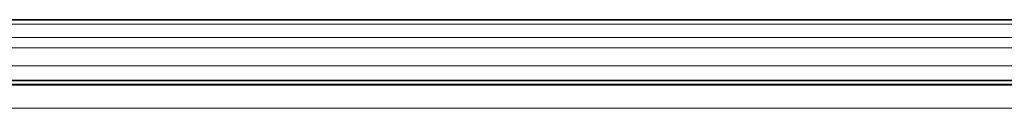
# Model space of a CAD drawing. Header units: millimetres. Extents: x 0 to 1118, y 0 to 864.
# Tile 43 of 172: x 292.43 to 325.79, y 405.46 to 408.46. Entities that reach past the tile are written whole.
import ezdxf

# ---------------------------------------------------------------- set-up
doc = ezdxf.new("R2010")
doc.units = ezdxf.units.MM

msp = doc.modelspace()

# ---------------------------------------------------------------- linework, layer by layer
at = {"color": 7, "linetype": 'Continuous', "lineweight": 35}
for p, q in [((392.81, 408.457), (208.885, 408.457)), ((392.81, 406.395), (208.885, 406.395)), ((393.173, 406.257), (208.521, 406.257))]:
    msp.add_line(p, q, dxfattribs=at)
at = {"color": 7, "linetype": 'Continuous', "lineweight": 18}
for p, q in [((392.81, 408.311), (208.885, 408.311)), ((392.81, 407.854), (208.885, 407.854)), ((392.81, 407.5), (208.885, 407.5)), ((392.81, 406.895), (208.885, 406.895)), ((392.81, 406.27), (208.885, 406.27)), ((393.173, 405.457), (208.521, 405.457))]:
    msp.add_line(p, q, dxfattribs=at)

doc.saveas('drawing.dxf')
